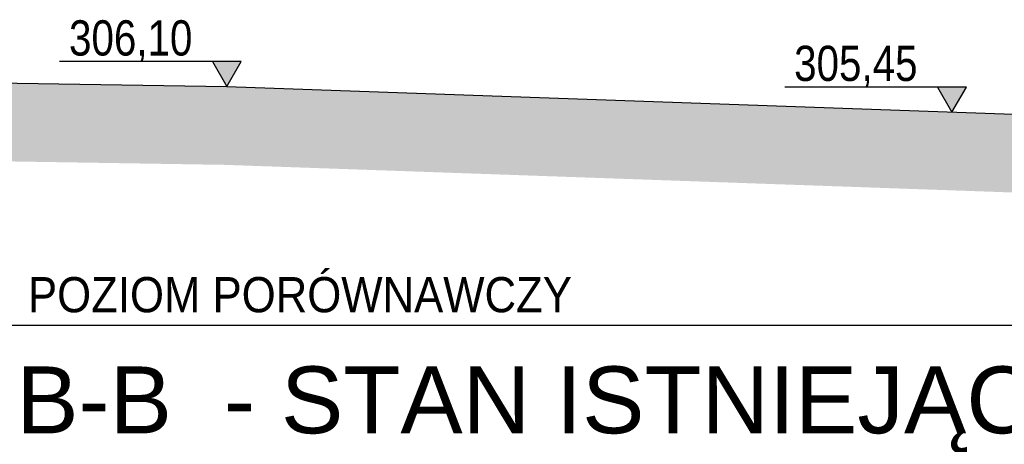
# Model space of a CAD drawing. Header units: metres. Extents: x 779 to 7046, y -512 to 9570.
# Tile 102 of 256: x 2414 to 2439, y -201 to -191. Entities that reach past the tile are written whole.
import ezdxf

# ---------------------------------------------------------------- set-up
doc = ezdxf.new("R2010")
doc.units = ezdxf.units.M
doc.layers.add('AGP1_OPISY', color=7, linetype='Continuous', lineweight=13)
doc.layers.add('zz-odwodnienie', color=5, linetype='Continuous')
doc.styles.add('ARIAL', font='arial.ttf')
doc.styles.get("Standard").update_dxf_attribs({"font": 'arial.ttf'})

# ---------------------------------------------------------------- blocks, each defined once
blk = doc.blocks.new('d_rzędna')
at = {"layer": 'zz-odwodnienie'}
blk.add_hatch(color=0, dxfattribs=at).paths.add_polyline_path([(0, 0), (0.369, 0.639), (-0.369, 0.639)])
at = {"layer": 'zz-odwodnienie', "color": 0}
for p, q in [((-0.369, 0.639), (0, 0)), ((0.369, 0.639), (-0.369, 0.639)), ((-0.369, 0.639), (0, 0)), ((0.369, 0.639), (-0.369, 0.639)), ((0, 0), (0.369, 0.639)), ((0, 0), (0.369, 0.639))]:
    blk.add_line(p, q, dxfattribs=at)

msp = doc.modelspace()

# ---------------------------------------------------------------- hatches: boundary and pattern name
at = {"transparency": 33554559}
h = msp.add_hatch(color=256, dxfattribs=at)
h.dxf.hatch_style = 1
h.paths.add_polyline_path([(2456.097, -193.606), (2419.028, -192.306), (2400.248, -192.006), (2400.248, -194.007), (2418.977, -194.306), (2456.041, -195.606), (2474.827, -196.006), (2495.286, -196.046), (2509.609, -196.062), (2509.609, -194.062), (2495.29, -194.046), (2474.85, -194.006)])

# ---------------------------------------------------------------- linework, layer by layer
at = {"lineweight": 30, "elevation": 10.04}
msp.add_lwpolyline([(2400.248, -192.006), (2419.028, -192.306), (2456.097, -193.606), (2474.85, -194.006), (2495.29, -194.046), (2509.609, -194.062)], dxfattribs=at)
at = {"color": 242, "true_color": 0xcd2027, "elevation": 10.04}
msp.add_lwpolyline([(2400.248, -198.406), (2509.609, -198.406)], dxfattribs=at)
at = {"layer": 'zz-odwodnienie', "elevation": 10.04}
for points in [[(2419.396, -191.668), (2414.752, -191.668)], [(2437.931, -192.318), (2433.286, -192.318)]]:
    msp.add_lwpolyline(points, dxfattribs=at)

# ---------------------------------------------------------------- block references
at = {"layer": 'zz-odwodnienie'}
for p in [(2419.028, -192.306, 10.04), (2437.562, -192.956, 10.04)]:
    msp.add_blockref('d_rzędna', p, dxfattribs=at)

# ---------------------------------------------------------------- texts
at = {"layer": 'AGP1_OPISY', "color": 18, "linetype": 'Continuous', "lineweight": 40, "true_color": 0x000000, "insert": (2400.238, -199.458, 10.04), "char_height": 1.71, "width": 59.02557, "attachment_point": 1, "style": 'ARIAL'}
msp.add_mtext('PRZEKRÓJ B-B  - STAN ISTNIEJĄCY', dxfattribs=at)
at = {"layer": 'zz-odwodnienie', "width": 0.888889}
msp.add_text('POZIOM PORÓWNAWCZY', height=0.9, dxfattribs=at).set_placement((2413.943, -198.074, 10.04))
at = {"layer": 'zz-odwodnienie', "char_height": 0.9, "width": 5.78409, "attachment_point": 1}
for s, insert in [('{\\fArial Narrow|b0|i0|c238|p34;306,10}', (2414.993, -190.612, 10.04)), ('{\\fArial Narrow|b0|i0|c238|p34;305,45}', (2433.528, -191.262, 10.04))]:
    msp.add_mtext(s, dxfattribs=dict(at, insert=insert))

doc.saveas('drawing.dxf')
